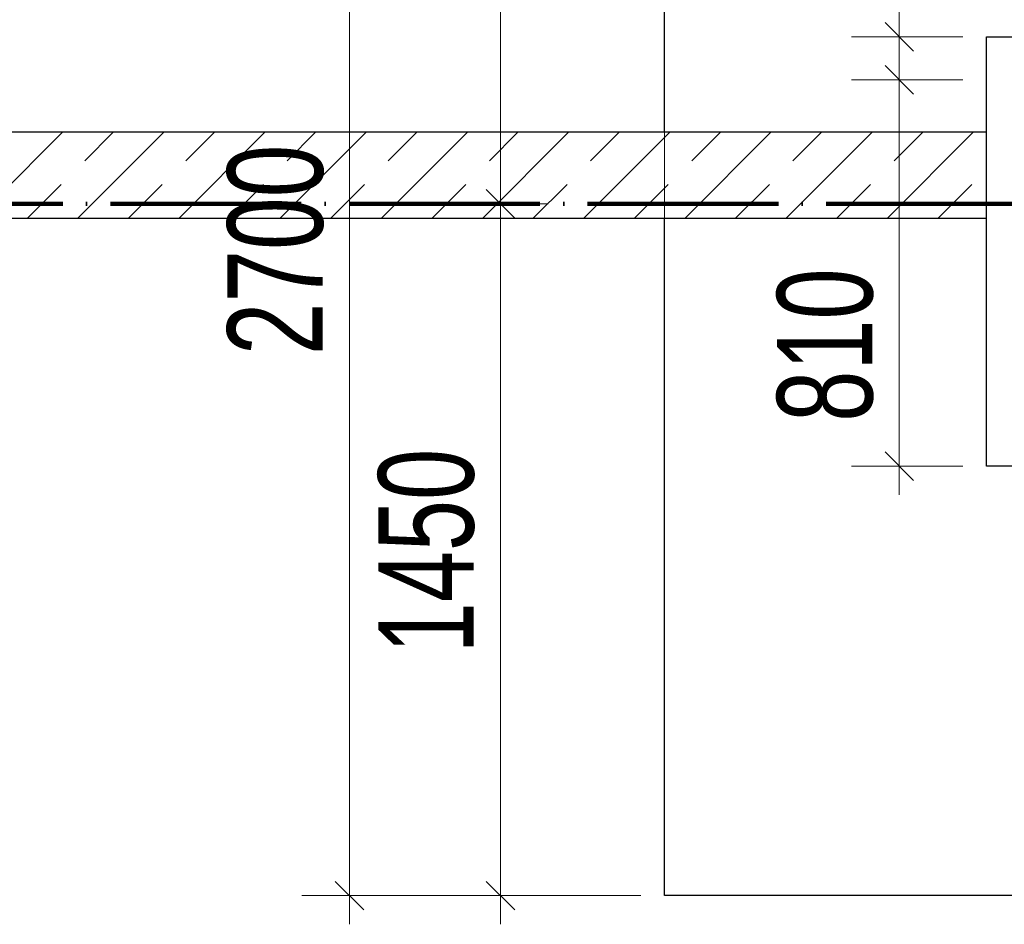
# Model space of a CAD drawing. Header units: millimetres. Extents: x 0 to 60000, y 0 to 29700.
# Tile 22 of 86: x 9667 to 11731, y 20265 to 22161. Entities that reach past the tile are written whole.
import ezdxf

# ---------------------------------------------------------------- set-up
doc = ezdxf.new("R2010")
doc.units = ezdxf.units.MM
for name, pattern in [('ALL_S16', [170, 100, -70]), ('STRICHPUNKT2_S11', [500, 400, -50, 0, -50]), ('STRICHPUNKT2_S5', [1100, 800, -100, 100, -100]), ('VERDECKT2_S2', [270, 200, -70])]:
    doc.linetypes.add(name, pattern=pattern)
for name, color, linetype, lineweight in [('Ogólne', 7, 'Continuous', 25), ('Osie', 30, 'STRICHPUNKT2_S5', 18), ('Standard', 7, 'Continuous', 25), ('Ściana nośna', 7, 'Continuous', 70)]:
    doc.layers.add(name, color=color, linetype=linetype, lineweight=lineweight)
doc.styles.add('ARIAL', font='ARIAL.TTF')

msp = doc.modelspace()

# ---------------------------------------------------------------- linework, layer by layer
at = {"layer": 'Ogólne', "color": 4, "linetype": 'Continuous', "lineweight": 13, "transparency": 33554687}
for p, q in [((10674.9, 21774.8), (10674.9, 23024.8)), ((11510.9, 22124.8), (11510.9, 22184.8)), ((11541, 22094.8), (11481, 22154.8)), ((11510.9, 22124.8), (11410.9, 22124.8)), ((11510.9, 22124.8), (11610.9, 22124.8)), ((11510.9, 22124.8), (11644, 22124.8)), ((11510.9, 22034.7), (11510.9, 22124.8)), ((11541, 22004.7), (11481, 22064.7)), ((11510.9, 22034.7), (11410.9, 22034.7)), ((11510.9, 22034.7), (11610.9, 22034.7)), ((11510.9, 22034.7), (11644, 22034.7)), ((11510.9, 21224.8), (11510.9, 22034.7)), ((10704.9, 21744.8), (10644.9, 21804.8)), ((10674.9, 21774.8), (10574.9, 21774.8)), ((10674.9, 21774.8), (10774.9, 21774.8)), ((10674.9, 21774.8), (10674.9, 21774.8)), ((11541, 21194.8), (11481, 21254.8)), ((11510.9, 21224.8), (11410.9, 21224.8)), ((11510.9, 21224.8), (11610.9, 21224.8)), ((11510.9, 21224.8), (11510.9, 21164.8)), ((10388.5, 20294.8), (10328.5, 20354.8)), ((10704.9, 20294.8), (10644.9, 20354.8)), ((10358.5, 20324.8), (10258.5, 20324.8)), ((10358.5, 20324.8), (10458.5, 20324.8)), ((10358.5, 20324.8), (10969, 20324.8)), ((10358.5, 20324.8), (10358.5, 20264.8)), ((10674.9, 20324.8), (10574.9, 20324.8)), ((10674.9, 20324.8), (10774.9, 20324.8)), ((10674.9, 20324.8), (10969, 20324.8)), ((10674.9, 20324.8), (10674.9, 20264.8))]:
    msp.add_line(p, q, dxfattribs=at)
for points in [[(10358.5, 20324.8), (10358.5, 21336.3), (10358.5, 21336.3), (10358.5, 23024.8)], [(10674.9, 20324.8), (10674.9, 20711.8), (10674.9, 20711.8), (10674.9, 21774.8)], [(11510.9, 21224.8), (11607.1, 21224.8), (11607.1, 21224.8), (11644, 21224.8)]]:
    msp.add_lwpolyline(points, dxfattribs=at)
at = {"layer": 'Osie', "color": 1, "linetype": 'STRICHPUNKT2_S11', "lineweight": 140, "transparency": 33554687}
msp.add_line((3356, 21774.8), (44814, 21774.8), dxfattribs=at)
at = {"layer": 'Standard', "color": 3, "linetype": 'Continuous', "lineweight": 25, "transparency": 33554687}
for p, q in [((11019, 21924.8), (11019, 23024.8)), ((11694, 21924.8), (11694, 22124.8)), ((11694, 22124.8), (12144, 22124.8)), ((11019, 20324.8), (11019, 21744.8)), ((11694, 21224.8), (11694, 21744.8)), ((12144, 21224.8), (11694, 21224.8)), ((12819, 20324.8), (11019, 20324.8))]:
    msp.add_line(p, q, dxfattribs=at)
at = {"layer": 'Standard', "color": 3, "linetype": 'VERDECKT2_S2', "lineweight": 18, "transparency": 33554687}
msp.add_line((11019, 21744.8), (11019, 21924.8), dxfattribs=at)
at = {"layer": 'Ściana nośna', "color": 3, "linetype": 'Continuous', "lineweight": 25, "transparency": 33554687}
for p, q in [((11694, 21924.8), (6136, 21924.8)), ((11694, 21744.8), (11694, 21924.8)), ((6136, 21744.8), (11694, 21744.8))]:
    msp.add_line(p, q, dxfattribs=at)
at = {"layer": 'Ściana nośna', "color": 8, "linetype": 'Continuous', "lineweight": 35, "transparency": 33554687}
for p, q in [((9577, 21744.8), (9757, 21924.8)), ((9789.1, 21744.8), (9969.1, 21924.8)), ((10001.2, 21744.8), (10181.2, 21924.8)), ((10213.3, 21744.8), (10393.3, 21924.8)), ((10425.5, 21744.8), (10605.5, 21924.8)), ((10637.6, 21744.8), (10817.6, 21924.8)), ((10849.7, 21744.8), (11029.7, 21924.8)), ((11061.9, 21744.8), (11241.9, 21924.8)), ((11274, 21744.8), (11454, 21924.8)), ((11486.1, 21744.8), (11666.1, 21924.8))]:
    msp.add_line(p, q, dxfattribs=at)
at = {"layer": 'Ściana nośna', "color": 8, "linetype": 'ALL_S16', "lineweight": 35, "transparency": 33554687}
for p, q in [((9683, 21744.8), (9863, 21924.8)), ((9895.2, 21744.8), (10075.2, 21924.8)), ((10107.3, 21744.8), (10287.3, 21924.8)), ((10319.4, 21744.8), (10499.4, 21924.8)), ((10531.5, 21744.8), (10711.5, 21924.8)), ((10743.7, 21744.8), (10923.7, 21924.8)), ((10955.8, 21744.8), (11135.8, 21924.8)), ((11167.9, 21744.8), (11347.9, 21924.8)), ((11380.1, 21744.8), (11560.1, 21924.8)), ((11592.2, 21744.8), (11694, 21846.5))]:
    msp.add_line(p, q, dxfattribs=at)

# ---------------------------------------------------------------- texts
at = {"layer": 'Ogólne', "color": 3, "linetype": 'Continuous', "lineweight": 25, "transparency": 33554687, "char_height": 200, "attachment_point": 7, "rotation": 90, "style": 'ARIAL'}
for s, insert, width in [('\\W0.71;2700', (10305.1, 21457.6), 514.964), ('\\W0.69;810', (11457.5, 21318), 401.634), ('\\W0.69;1450', (10621.4, 20832.6), 513.243)]:
    msp.add_mtext(s, dxfattribs=dict(at, insert=insert, width=width))

doc.saveas('drawing.dxf')
